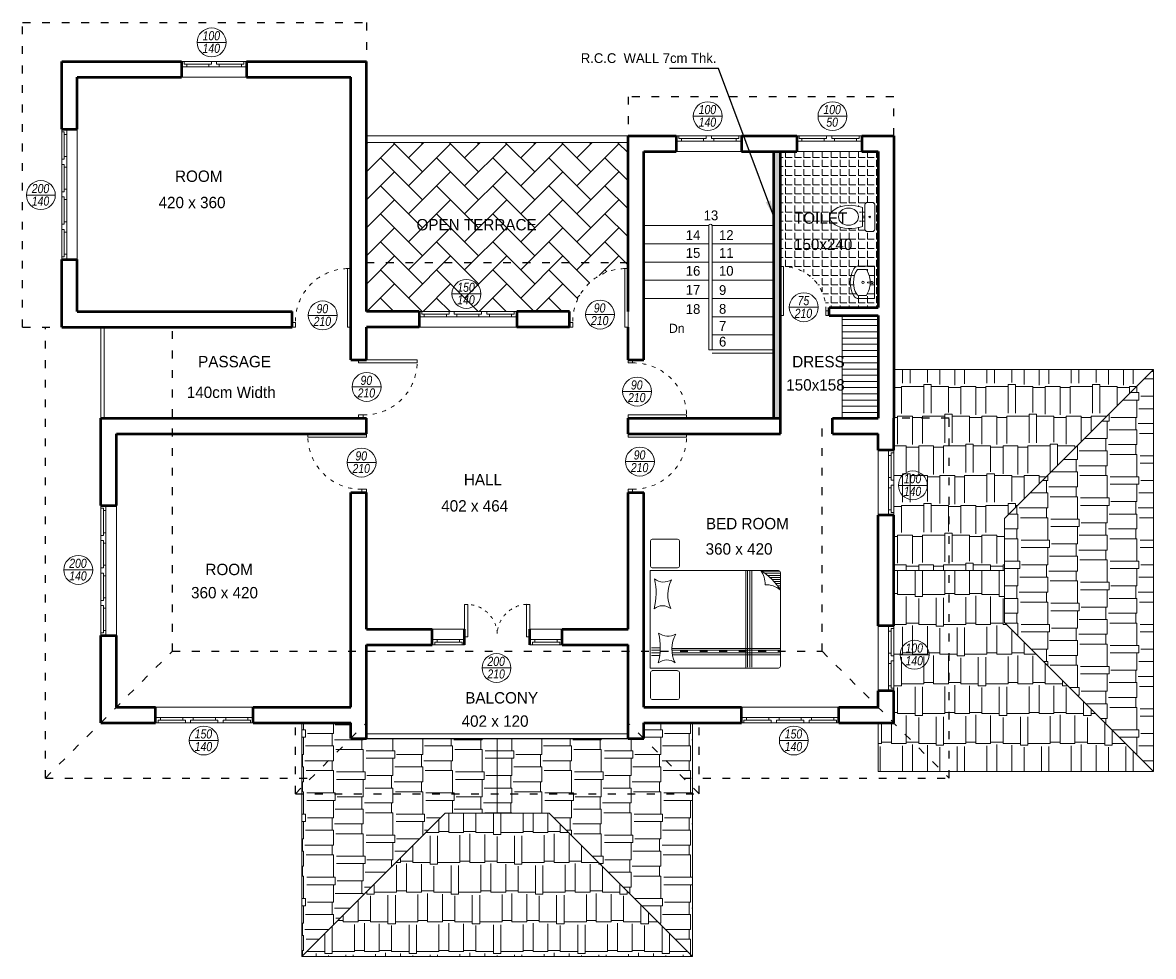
# Model space of a CAD drawing. Header units: centimetres. Extents: x 157 to 4450, y 465 to 3176.
# Tile 13 of 19: x 2713 to 4450, y 465 to 1900. Entities that reach past the tile are written whole.
import ezdxf

# ---------------------------------------------------------------- set-up
doc = ezdxf.new("R2010")
doc.units = ezdxf.units.CM
doc.linetypes.add('ACAD_ISO03W100', pattern=[30, 12, -18])
doc.layers.get('0').update_dxf_attribs({"lineweight": 25})
for name, color, linetype, lineweight in [('1.000', 144, 'Continuous', 13), ('Dimension', 8, 'Continuous', 18), ('Door', 4, 'Continuous', 13), ('DTEXT', 76, 'Continuous', 15), ('FURNIT', 204, 'Continuous', 9), ('Roof Line', 2, 'ACAD_ISO03W100', 25), ('Text', 32, 'Continuous', 20), ('Wall', 1, 'Continuous', 50), ('Win', 5, 'Continuous', 20)]:
    doc.layers.add(name, color=color, linetype=linetype, lineweight=lineweight)
doc.styles.add('ITALIAN', font='ARIALNBI.TTF')
doc.styles.get("Standard").update_dxf_attribs({"font": 'comicbd.ttf'})
doc.dimstyles.get("Standard").update_dxf_attribs({"dimscale": 0.7, "dimtxt": 25, "dimasz": 1.75, "dimexe": 1.25, "dimexo": 0.625, "dimgap": 5, "dimtad": 0, "dimtih": 1, "dimtoh": 1, "dimdec": 0, "dimdsep": 46, "dimtxsty": 'Standard', "dimblk": 'Ar+', "dimcen": 2.5, "dimse1": 1, "dimse2": 1, "dimclrt": 7, "dimadec": 0, "dimazin": 0, "dimtfac": 1, "dimtdec": 0, "dimtmove": 2, "dimatfit": 3, "dimfxl": 1, "dimarcsym": 0})
pattern_1 = [(0, (355.84, 700.546), (97.155, 45.72), [22.86, -19.05, 26.67, -11.43, 34.29, -15.24]), (0, (378.7, 702.45), (97.155, 45.72), [19.05, -72.39, 15.24, -22.86]), (0, (424.42, 697.69), (97.155, 45.72), [11.43, -118.11]), (90, (355.84, 700.546), (-32.385, 45.72), [43.815, -139.065]), (90, (378.7, 700.546), (-32.385, 45.72), [42.8625, -140.0175]), (90, (397.75, 700.546), (-32.385, 45.72), [40.005, -142.875]), (90, (424.42, 697.688), (-32.385, 45.72), [43.815, -139.065]), (90, (435.85, 697.688), (-32.385, 45.72), [43.815, -139.065]), (90, (470.14, 700.546), (-32.385, 45.72), [41.91, -140.97])]
pattern_2 = [(90, (355.84, 700.546), (-45.72, 97.155), [22.86, -19.05, 26.67, -11.43, 34.29, -15.24]), (90, (353.935, 723.406), (-45.72, 97.155), [19.05, -72.39, 15.24, -22.86]), (90, (358.7, 769.126), (-45.72, 97.155), [11.43, -118.11]), (180, (355.84, 700.546), (-45.72, -32.385), [43.815, -139.065]), (180, (355.84, 723.406), (-45.72, -32.385), [42.8625, -140.0175]), (180, (355.84, 742.456), (-45.72, -32.385), [40.005, -142.875]), (180, (358.698, 769.126), (-45.72, -32.385), [43.815, -139.065]), (180, (358.698, 780.556), (-45.72, -32.385), [43.815, -139.065]), (180, (355.84, 814.846), (-45.72, -32.385), [41.91, -140.97])]

# ---------------------------------------------------------------- blocks, each defined once
blk = doc.blocks.new('BED')
h = blk.add_hatch()
h.set_pattern_fill('LINE', color=256, angle=90, style=0)
h.set_pattern_definition([(90, (596.1703, -996.858), (-3.175, -7e-16), [])])
h.paths.add_polyline_path([(45, -200), (72, -200, 0.414214), (75, -197), (75, -170, -0.104414)])
for p, q in [((-75, 0), (-75, -197)), ((75, 0), (-75, 0)), ((75, -197), (75, 0)), ((-123.4, -3.2), (-123.4, -42.1)), ((-81.7, -0.4), (-120.6, -0.4)), ((-78.9, -42.1), (-78.9, -3.2)), ((-55.8, -2.2), (-55.8, -14.6)), ((-51.7, -2.2), (-51.7, -15)), ((-47.6, -2.2), (-47.6, -15.3)), ((-44, -2.2), (-44, -15.4)), ((78.9, -42.1), (78.9, -3.2)), ((81.7, -0.4), (120.6, -0.4)), ((123.4, -3.2), (123.4, -42.1)), ((-54.4, -34.1), (-54.4, -200)), ((-51.7, -33.7), (-51.7, -200)), ((-47.6, -33.4), (-47.6, -200)), ((-44.9, -33.3), (-44.9, -200)), ((-120.6, -44.9), (-81.7, -44.9)), ((120.6, -44.9), (81.7, -44.9)), ((-73.9, -147.1), (75, -147.1)), ((-73.6, -149.7), (75, -149.7)), ((-73.6, -153.3), (75, -153.3)), ((-73.4, -156.1), (75, -156.1)), ((-72, -200), (72, -200))]:
    blk.add_line(p, q)
for centre, radius, start, end in [((-120.6, -3.2), 2.78, 90, 180), ((-81.7, -3.2), 2.78, 0, 90), ((-82.8, -25.5), 20.4, 321.548, 39.7706), ((-42.9, 82.7), 98.1, 255.7159, 282.8073), ((-2.6, -27.1), 23.3, 142.6889, 210.7999), ((0.4, -19.1), 20.4, 321.548, 39.7706), ((40.3, 89), 98.1, 255.7159, 282.8073), ((80.6, -20.8), 23.3, 142.6889, 210.7999), ((81.7, -3.2), 2.78, 90, 180), ((120.6, -3.2), 2.78, 0, 90), ((-45.6, -82.3), 48.9, 62.0019, 115.6938), ((37.6, -75.9), 48.9, 62.0019, 115.6938), ((-120.6, -42.1), 2.78, 180, 270), ((-81.7, -42.1), 2.78, 270, 0), ((81.7, -42.1), 2.78, 180, 270), ((120.6, -42.1), 2.78, 270, 0), ((-11, -114), 102.7, 303.0782, 326.9218), ((54.2, -139.5), 37, 268.2727, 304.3395), ((18.8, -177.9), 34.3, 319.8721, 2.475), ((-72, -197), 3, 180, 270), ((72, -197), 3, 270, 0)]:
    blk.add_arc(centre, radius, start, end)
blk = doc.blocks.new('90 D1 210 (a)')
at = {"linetype": 'ACAD_ISO03W100', "ltscale": 0.5}
blk.add_arc((8.5, 3.5), 81.5, 1.0544, 91.0544, dxfattribs=at)
at = {"layer": 'Win'}
for p, q in [((0, 90), (0, 85)), ((7, 90), (0, 90)), ((7, 90), (7, 85)), ((7, 85), (0, 85)), ((0, 5), (90, 5)), ((0, 5), (0, 0)), ((0, 0), (90, 0)), ((90, 0), (90, 5))]:
    blk.add_line(p, q, dxfattribs=at)
blk = doc.blocks.new('90 D1 210')
at = {"linetype": 'ACAD_ISO03W100', "ltscale": 0.5}
blk.add_arc((-8.5, 3.5), 81.5, 88.9456, 178.9456, dxfattribs=at)
at = {"layer": 'Win'}
for p, q in [((-7, 90), (-7, 85)), ((-7, 90), (0, 90)), ((0, 90), (0, 85)), ((-7, 85), (0, 85)), ((0, 5), (-90, 5)), ((-90, 0), (-90, 5)), ((0, 0), (-90, 0)), ((0, 5), (0, 0))]:
    blk.add_line(p, q, dxfattribs=at)
blk = doc.blocks.new('100 Ds 210')
at = {"linetype": 'ACAD_ISO03W100', "ltscale": 0.4}
for centre, start, end in [((2.5, 2.5), 3.0128, 86.9872), ((97.5, 2.5), 93.0128, 176.9872)]:
    blk.add_arc(centre, 47.6, start, end, dxfattribs=at)
at = {"layer": 'Win'}
for p, q in [((0, 50), (0, 0)), ((5, 50), (0, 50)), ((5, 50), (5, 0)), ((95, 0), (95, 50)), ((100, 50), (95, 50)), ((100, 0), (100, 50)), ((0, 0), (5, 0)), ((95, 0), (100, 0))]:
    blk.add_line(p, q, dxfattribs=at)
blk = doc.blocks.new('WASH (Toilet)')
for p, q in [((0, 0), (50, 0)), ((0, -24.7), (0, 0)), ((50, 0), (50, -24.7)), ((5, -24.7), (5, -12.7)), ((24.3, -2.7), (23.5, -3.8)), ((23.5, -3.8), (23.8, -5.1)), ((23.8, -5.1), (24.9, -5.9)), ((24.7, -10.9), (24.2, -5.4)), ((25.6, -2.5), (24.3, -2.7)), ((24.9, -5.9), (26.2, -5.6)), ((26.7, -3.2), (25.6, -2.5)), ((25.8, -10.9), (26.2, -5.6)), ((26.2, -5.6), (26.9, -4.5)), ((26.9, -4.5), (26.7, -3.2)), ((45, -24.7), (45, -12.7))]:
    blk.add_line(p, q)
for centre, radius in [((25, -18), 1.84), ((25.2, -4.2), 1.29)]:
    blk.add_circle(centre, radius)
for centre, radius, start, end in [((25, -43.5), 36.7, 91.0153, 123.0557), ((25.3, -9.9), 1.12, 240.6851, 296.699), ((25, -43.5), 36.7, 56.9443, 88.2669), ((8.3, -24.7), 8.33, 180, 240), ((25, 4.2), 41.7, 240, 300), ((8.3, -24.7), 3.33, 180, 240), ((25, 4.2), 36.7, 240, 300), ((41.7, -24.7), 3.33, 300, 0), ((41.7, -24.7), 8.33, 300, 0)]:
    blk.add_arc(centre, radius, start, end)
blk = doc.blocks.new('CLOSET-europ-')
for p, q in [((25.3, 18.1), (25.3, -18.9)), ((36.3, 22.1), (29.3, 22.1)), ((40.3, -18.9), (40.3, 18.1)), ((21.4, -15), (21.4, 14.1)), ((21.4, 1.1), (25.3, 1.1)), ((21.4, -1.9), (25.3, -1.9)), ((29.3, -22.9), (36.3, -22.9))]:
    blk.add_line(p, q)
blk.add_circle((32.6, -0.4), 1.32)
for centre, start, end in [((29.3, 18.1), 90, 180), ((36.3, 18.1), 0, 90), ((29.3, -18.9), 180, 270), ((36.3, -18.9), 270, 0)]:
    blk.add_arc(centre, 4, start, end)
at = {"extrusion": (0, 0, -1)}
for centre, major_axis, ratio, start_param, end_param in [((2.9, -0.4), (31.5, 0), 0.5703, 0.941985, 5.3412), ((0, 0), (15.4, 0), 0.857143, 3.141593, 9.424778)]:
    blk.add_ellipse(centre, major_axis=major_axis, ratio=ratio, start_param=start_param, end_param=end_param, dxfattribs=at)
blk = doc.blocks.new('75 D2 210 (a)')
at = {"linetype": 'ACAD_ISO03W100', "ltscale": 0.5}
blk.add_arc((-8.5, 3.5), 66.5, 88.7078, 178.7078, dxfattribs=at)
at = {"layer": 'Win'}
for p, q in [((-7, 75), (0, 75)), ((-7, 75), (-7, 70)), ((-7, 70), (0, 70)), ((0, 75), (0, 70)), ((0, 5), (-75, 5)), ((-75, 0), (-75, 5)), ((0, 0), (-75, 0)), ((0, 5), (0, 0))]:
    blk.add_line(p, q, dxfattribs=at)
blk = doc.blocks.new('Ar+')
for p, q in [((0, 10), (0, -10)), ((-5, 0), (5, 0))]:
    blk.add_line(p, q)
at = {"lineweight": 35}
blk.add_line((5, 5), (-5, -5), dxfattribs=at)

msp = doc.modelspace()

# ---------------------------------------------------------------- hatches: boundary and pattern name
at = {"layer": '1.000', "linetype": 'ACAD_ISO03W100', "ltscale": 0.5}
h = msp.add_hatch(dxfattribs=at)
h.set_pattern_fill('AR-HBONE,_O', color=256, scale=0.3)
h.set_pattern_definition([(45, (-487.364, 700.546), (4e-15, 43.10523), [91.44, -30.48]), (135, (-465.812, 722.098), (4e-15, 43.10523), [91.44, -30.48])])
h.paths.add_polyline_path([(3241.2, 1715.7), (3241.2, 1455.7), (3322.2, 1455.7), (3326.2, 1455.7), (3376.2, 1455.7), (3418.2, 1455.7), (3422.2, 1455.7), (3426.2, 1455.7), (3468.2, 1455.7), (3472.2, 1455.7), (3553.2, 1455.7), (3558.1, 1440.2, -0.408834), (3638.2, 1521.7), (3643.2, 1521.7), (3643.2, 1715.7)])
h.paths.add_polyline_path([(3313.1, 1574.1), (3511.8, 1574.1), (3511.8, 1604.4), (3313.1, 1604.4)], flags=24)
at = {"layer": '1.000'}
h = msp.add_hatch(dxfattribs=at)
h.set_pattern_fill('ANGLE,_O', color=256, scale=2)
h.set_pattern_definition([(0, (-487.364, 700.546), (0, 13.97), [10.16, -3.81]), (90, (-487.364, 700.546), (-13.97, 9e-16), [10.16, -3.81])])
h.paths.add_polyline_path([(3877.2, 1524.7), (3882.2, 1524.7, -0.414214), (3947.2, 1456.7), (3952.2, 1456.7), (3952.2, 1461.7), (4027.2, 1461.7), (4027.2, 1701.7), (4002.2, 1701.7), (3902.2, 1701.7), (3877.2, 1701.7)])
edge = h.paths.add_edge_path(flags=16)
edge.add_ellipse((3984.7, 1601), major_axis=(-31.5, 0), ratio=0.5703, start_angle=-126.0282, end_angle=126.0282, ccw=False)
edge.add_line((4003.3, 1615.5), (4003.3, 1602.5))
edge.add_line((4003.3, 1602.5), (4007.1, 1602.5))
edge.add_line((4007.1, 1602.5), (4007.1, 1619.5))
edge.add_arc((4011.1, 1619.5), 4, 90, 180, ccw=False)
edge.add_line((4011.1, 1623.5), (4018.1, 1623.5))
edge.add_arc((4018.1, 1619.5), 4, 0, 90, ccw=False)
edge.add_line((4022.1, 1619.5), (4022.1, 1582.5))
edge.add_arc((4018.1, 1582.5), 4, 270, 360, ccw=False)
edge.add_line((4018.1, 1578.5), (4011.1, 1578.5))
edge.add_arc((4011.1, 1582.5), 4, 180, 270, ccw=False)
edge.add_line((4007.1, 1582.5), (4007.1, 1599.5))
edge.add_line((4007.1, 1599.5), (4003.3, 1599.5))
edge.add_line((4003.3, 1599.5), (4003.3, 1586.5))
edge = h.paths.add_edge_path(flags=0)
edge.add_ellipse((3981.8, 1601.4), major_axis=(-15.4, 0), ratio=0.857143, start_angle=0, end_angle=360, ccw=False)
h.paths.add_polyline_path([(4015.7, 1601, -1), (4013.1, 1601, -1)], flags=0)
h.paths.add_polyline_path([(3990, 1479.7, 0.000005), (3990, 1479.7, -0.000001)], flags=16)
h.paths.add_polyline_path([(3997.3, 1520.5), (4009.2, 1520.5, -0.140721), (4015.2, 1501.2), (4016.5, 1501.3), (4016.9, 1501.8), (4018.2, 1502), (4019.3, 1501.2), (4019.5, 1499.9), (4018.8, 1498.8), (4017.4, 1498.6), (4016.4, 1499.3), (4015.1, 1499.4, -0.137528), (4009.2, 1480.5), (3997.3, 1480.5, -0.267953), (3994.4, 1482.2, -0.267948), (3994.4, 1518.9, -0.267953)], flags=16)
h.paths.add_polyline_path([(4005.8, 1500.6, -1), (4002.1, 1500.6, -1)], flags=0)
h.paths.add_polyline_path([(4019.1, 1500.3, -1), (4016.5, 1500.3, -1)], flags=0)
h.paths.add_polyline_path([(3892.9, 1544.7), (4005.9, 1544.7), (4005.9, 1573.5), (3892.9, 1573.5)], flags=24)
h.paths.add_polyline_path([(3892.9, 1584.4), (3998, 1584.4), (3998, 1614.7), (3892.9, 1614.7)], flags=24)
at = {"layer": 'FURNIT'}
msp.add_hatch(color=176, dxfattribs=at).paths.add_polyline_path([(3867.2, 1291.7), (3877.2, 1291.7), (3877.2, 1701.7), (3867.2, 1701.7)])
h = msp.add_hatch(dxfattribs=at)
h.set_pattern_fill('LINE,_O', color=256, scale=3)
h.set_pattern_definition([(0, (-489.364, 700.546), (0, 9.525), [])])
h.paths.add_polyline_path([(3972.2, 1291.7), (4027.2, 1291.7), (4027.2, 1449.7), (3972.2, 1449.7)])
h = msp.add_hatch(dxfattribs=at)
h.set_pattern_fill('AR-RSHKE', color=176, scale=0.15, angle=180, style=0)
h.set_pattern_definition([(180, (355.84, 700.546), (-97.155, -45.72), [22.86, -19.05, 26.67, -11.43, 34.29, -15.24]), (180, (332.98, 698.64), (-97.155, -45.72), [19.05, -72.39, 15.24, -22.86]), (180, (287.26, 703.403), (-97.155, -45.72), [11.43, -118.11]), (270, (355.84, 700.546), (32.385, -45.72), [43.815, -139.065]), (270, (332.98, 700.546), (32.385, -45.72), [42.8625, -140.0175]), (270, (313.93, 700.546), (32.385, -45.72), [40.005, -142.875]), (270, (287.26, 703.403), (32.385, -45.72), [43.815, -139.065]), (270, (275.83, 703.403), (32.385, -45.72), [43.815, -139.065]), (270, (241.54, 700.546), (32.385, -45.72), [41.91, -140.97])])
h.paths.add_polyline_path([(4450.2, 1366.7), (4051.2, 1366.7), (4051.2, 1291.7), (4051.2, 1242.7), (4051.2, 1238.7), (4051.2, 1196.7), (4051.2, 1192.7), (4051.2, 1188.7), (4051.2, 1146.7), (4051.2, 1142.7), (4051.2, 1057.7), (4221.2, 1057.7), (4221.2, 1137.7)])
h.paths.add_polyline_path([(4052.2, 1208.4), (4101, 1208.4), (4101, 1178.4), (4052.2, 1178.4)], flags=24)
h = msp.add_hatch(dxfattribs=at)
h.set_pattern_fill('AR-RSHKE', color=176, scale=0.15, angle=90, style=0)
h.set_pattern_definition(pattern_2)
h.paths.add_polyline_path([(4450.2, 1366.7), (4221.2, 1137.7), (4221.2, 977.7), (4450.2, 748.7)])
h = msp.add_hatch(dxfattribs=at)
h.set_pattern_fill('AR-RSHKE', color=176, scale=0.15, style=0)
h.set_pattern_definition(pattern_1)
h.paths.add_polyline_path([(4221.2, 977.7), (4221.2, 1057.7), (4051.2, 1057.7), (4051.2, 972.7), (4051.2, 968.7), (4051.2, 926.7), (4051.2, 922.7), (4051.2, 918.7), (4051.2, 876.7), (4051.2, 872.7), (4051.2, 823.7), (4027.2, 823.7), (4027.2, 748.7), (4450.2, 748.7)])
h.paths.add_polyline_path([(4055.7, 935.7), (4104.4, 935.7), (4104.4, 905.7), (4055.7, 905.7)], flags=24)
h = msp.add_hatch(dxfattribs=at)
h.set_pattern_fill('AR-RSHKE', color=176, scale=0.15, angle=90, style=0)
h.set_pattern_definition(pattern_2)
h.paths.add_polyline_path([(3442.2, 799.7), (3241.2, 799.7), (3217.2, 799.7), (3217.2, 823.7), (3142.2, 823.7), (3142.2, 464.7), (3362.2, 684.7), (3442.2, 684.7)])
h = msp.add_hatch(dxfattribs=at)
h.set_pattern_fill('AR-RSHKE', color=176, scale=0.15, angle=90, style=0)
h.set_pattern_definition(pattern_2)
h.paths.add_polyline_path([(3742.2, 823.7), (3667.2, 823.7), (3667.2, 799.7), (3643.2, 799.7), (3442.2, 799.7), (3442.2, 684.7), (3522.2, 684.7), (3742.2, 464.7)])
h = msp.add_hatch(dxfattribs=at)
h.set_pattern_fill('AR-RSHKE', color=176, scale=0.15, style=0)
h.set_pattern_definition(pattern_1)
h.paths.add_polyline_path([(3522.2, 684.7), (3362.2, 684.7), (3142.2, 464.7), (3742.2, 464.7)])

# ---------------------------------------------------------------- linework, layer by layer
msp.add_line((3241.2, 799.7), (3643.2, 799.7))
at = {"layer": '1.000'}
for p, q in [((3772.2, 1587.7), (3867.2, 1587.7)), ((3772.2, 1559.7), (3867.2, 1559.7)), ((3772.2, 1531.7), (3867.2, 1531.7)), ((3772.2, 1503.7), (3867.2, 1503.7)), ((3772.2, 1475.7), (3867.2, 1475.7)), ((3772.2, 1447.7), (3867.2, 1447.7)), ((3972.2, 1449.7), (3972.2, 1291.7)), ((2833.2, 1291.7), (2833.2, 1431.7)), ((2838.2, 1291.7), (2838.2, 1431.7)), ((3772.2, 1419.7), (3867.2, 1419.7)), ((3241.2, 806.7), (3643.2, 806.7))]:
    msp.add_line(p, q, dxfattribs=at)
at = {"layer": 'Dimension'}
msp.add_lwpolyline([(3819.7, 1531.7, 0, 15, 0), (3819.7, 1556.7, 0, 0, 0), (3819.7, 1636.1, 0, 0, 0), (3722.1, 1636.1, 0, 0, 0), (3722.1, 1450, 0, 0, 0)], format="xyseb", dxfattribs=at)
at = {"layer": 'DTEXT'}
for p, q in [((2981.3, 1869.3), (3025.7, 1869.3)), ((3743.4, 1755.9), (3787.8, 1755.9)), ((3935, 1755.9), (3979.4, 1755.9)), ((2719.1, 1634.6), (2763.4, 1634.6)), ((3372.7, 1482.8), (3417, 1482.8)), ((3890.9, 1462.2), (3935.3, 1462.2)), ((3151.9, 1449.8), (3196.2, 1449.8)), ((3577.9, 1451), (3622.3, 1451)), ((3219.5, 1339.8), (3263.8, 1339.8)), ((3634.9, 1332.7), (3679.2, 1332.7)), ((3211.7, 1223.6), (3256, 1223.6)), ((3639.2, 1225.1), (3683.6, 1225.1)), ((4058.5, 1188.6), (4102.9, 1188.6)), ((2776.5, 1058.6), (2820.9, 1058.6)), ((4061.1, 928.3), (4105.5, 928.3)), ((3418.9, 907.9), (3463.3, 907.9)), ((2969.2, 796.4), (3013.6, 796.4)), ((3875.6, 796.4), (3919.9, 796.4))]:
    msp.add_line(p, q, dxfattribs=at)
for centre in [(3003.5, 1869.3), (3765.6, 1755.9), (3957.2, 1755.9), (2741.2, 1634.6), (3394.8, 1482.8), (3913.1, 1462.2), (3174.1, 1449.8), (3600.1, 1451), (3241.6, 1339.8), (3657.1, 1332.7), (3233.8, 1223.6), (3661.4, 1225.1), (4080.7, 1188.6), (2798.7, 1058.6), (4083.3, 928.3), (3441.1, 907.9), (2991.4, 796.4), (3897.8, 796.4)]:
    msp.add_circle(centre, 22.2, dxfattribs=at)
at = {"layer": 'Roof Line'}
for p, q in [((2713.2, 1899.7), (3241.2, 1899.7)), ((2713.2, 1431.7), (2713.2, 1899.7)), ((3241.2, 1899.7), (3241.2, 1839.7)), ((4051.2, 1785.7), (3643.2, 1785.7)), ((3643.2, 1785.7), (3643.2, 1725.7)), ((4051.2, 1725.7), (4051.2, 1785.7)), ((3643.2, 1530.7), (3241.2, 1530.7)), ((2713.2, 1431.7), (2773.2, 1431.7)), ((2748.2, 738.7), (2748.2, 1431.7)), ((2943.2, 933.7), (2943.2, 1431.7)), ((3941.2, 933.7), (3941.2, 1291.7)), ((4136.2, 1291.7), (4051.2, 1291.7)), ((4136.2, 738.7), (4136.2, 1291.7)), ((2748.2, 738.7), (2943.2, 933.7)), ((2943.2, 933.7), (3941.2, 933.7)), ((3941.2, 933.7), (4136.2, 738.7)), ((3132.2, 714.7), (3132.2, 823.7)), ((3132.2, 714.7), (3241.2, 823.7)), ((3752.2, 714.7), (3643.2, 823.7)), ((3752.2, 714.7), (3752.2, 823.7)), ((2748.2, 738.7), (3156.2, 738.7)), ((3728.2, 738.7), (4136.2, 738.7)), ((3132.2, 714.7), (3752.2, 714.7))]:
    msp.add_line(p, q, dxfattribs=at)
at = {"layer": 'Wall'}
for p, q in [((2773.2, 1839.7), (2957.2, 1839.7)), ((2773.2, 1735.7), (2773.2, 1839.7)), ((2957.2, 1839.7), (2957.2, 1815.7)), ((3057.2, 1839.7), (3057.2, 1815.7)), ((3057.2, 1839.7), (3241.2, 1839.7)), ((3241.2, 1455.7), (3241.2, 1839.7)), ((2797.2, 1815.7), (2957.2, 1815.7)), ((2797.2, 1735.7), (2797.2, 1815.7)), ((3057.2, 1815.7), (3217.2, 1815.7)), ((3217.2, 1431.7), (3217.2, 1815.7)), ((2773.2, 1735.7), (2797.2, 1735.7)), ((3643.2, 1455.7), (3643.2, 1725.7)), ((3643.2, 1725.7), (3717.2, 1725.7)), ((3717.2, 1725.7), (3717.2, 1725.7)), ((3717.2, 1725.7), (3717.2, 1701.7)), ((3817.2, 1725.7), (3817.2, 1701.7)), ((3817.2, 1725.7), (3877.2, 1725.7)), ((3877.2, 1725.7), (3902.2, 1725.7)), ((3902.2, 1725.7), (3902.2, 1725.7)), ((3902.2, 1725.7), (3902.2, 1701.7)), ((4002.2, 1725.7), (4002.2, 1701.7)), ((4002.2, 1725.7), (4051.2, 1725.7)), ((4051.2, 1725.7), (4051.2, 1291.7)), ((3667.2, 1701.7), (3717.2, 1701.7)), ((3667.2, 1381.7), (3667.2, 1701.7)), ((3817.2, 1701.7), (3867.2, 1701.7)), ((3867.2, 1291.7), (3867.2, 1701.7)), ((3867.2, 1701.7), (3877.2, 1701.7)), ((3877.2, 1267.7), (3877.2, 1701.7)), ((3877.2, 1701.7), (3902.2, 1701.7)), ((4002.2, 1701.7), (4027.2, 1701.7)), ((4027.2, 1701.7), (4027.2, 1461.7)), ((3877.2, 1381.7), (3877.2, 1567.7)), ((2773.2, 1431.7), (2773.2, 1535.7)), ((2773.2, 1535.7), (2797.2, 1535.7)), ((2797.2, 1455.7), (2797.2, 1535.7)), ((3952.2, 1461.7), (4027.2, 1461.7)), ((3952.2, 1449.7), (3952.2, 1461.7)), ((3952.2, 1449.7), (3952.2, 1461.7)), ((2797.2, 1455.7), (3127.2, 1455.7)), ((3127.2, 1431.7), (3127.2, 1455.7)), ((3322.2, 1455.7), (3241.2, 1455.7)), ((3322.2, 1455.7), (3322.2, 1431.7)), ((3472.2, 1455.7), (3472.2, 1431.7)), ((3553.2, 1455.7), (3472.2, 1455.7)), ((3553.2, 1431.7), (3553.2, 1455.7)), ((3952.2, 1449.7), (4027.2, 1449.7)), ((4027.2, 1449.7), (4027.2, 1291.7)), ((2773.2, 1431.7), (3127.2, 1431.7)), ((3217.2, 1381.7), (3217.2, 1431.7)), ((3241.2, 1381.7), (3241.2, 1431.7)), ((3322.2, 1431.7), (3241.2, 1431.7)), ((3553.2, 1431.7), (3472.2, 1431.7)), ((3643.2, 1381.7), (3643.2, 1431.7)), ((3217.2, 1381.7), (3241.2, 1381.7)), ((3643.2, 1381.7), (3667.2, 1381.7)), ((2833.2, 1291.7), (3241.2, 1291.7)), ((2833.2, 1157.7), (2833.2, 1291.7)), ((3241.2, 1267.7), (3241.2, 1291.7)), ((3241.2, 1267.7), (3241.2, 1291.7)), ((3643.2, 1291.7), (3877.2, 1291.7)), ((3643.2, 1267.7), (3643.2, 1291.7)), ((3957.2, 1291.7), (4027.2, 1291.7)), ((3957.2, 1267.7), (3957.2, 1291.7)), ((4051.2, 1242.7), (4051.2, 1291.7)), ((2857.2, 1267.7), (3095.2, 1267.7)), ((2857.2, 1267.7), (3241.2, 1267.7)), ((2857.2, 1157.7), (2857.2, 1267.7)), ((3643.2, 1267.7), (3877.2, 1267.7)), ((3957.2, 1267.7), (4027.2, 1267.7)), ((4027.2, 1242.7), (4027.2, 1267.7)), ((4051.2, 1242.7), (4051.2, 1267.7)), ((4051.2, 1242.7), (4027.2, 1242.7)), ((3217.2, 847.7), (3217.2, 1177.7)), ((3217.2, 1177.7), (3241.2, 1177.7)), ((3241.2, 967.7), (3241.2, 1177.7)), ((3643.2, 967.7), (3643.2, 1177.7)), ((3643.2, 1177.7), (3667.2, 1177.7)), ((3667.2, 847.7), (3667.2, 1177.7)), ((2833.2, 1157.7), (2857.2, 1157.7)), ((4051.2, 1142.7), (4027.2, 1142.7)), ((4027.2, 972.7), (4027.2, 1142.7)), ((4051.2, 972.7), (4051.2, 1142.7)), ((4051.2, 972.7), (4051.2, 1142.7)), ((2833.2, 823.7), (2833.2, 957.7)), ((2833.2, 957.7), (2857.2, 957.7)), ((2857.2, 847.7), (2857.2, 957.7)), ((3241.2, 967.7), (3342.2, 967.7)), ((3342.2, 943.7), (3342.2, 967.7)), ((3392.2, 943.7), (3392.2, 967.7)), ((3492.2, 943.7), (3492.2, 967.7)), ((3542.2, 967.7), (3643.2, 967.7)), ((3542.2, 943.7), (3542.2, 967.7)), ((4051.2, 972.7), (4027.2, 972.7)), ((3241.2, 799.7), (3241.2, 943.7)), ((3241.2, 943.7), (3342.2, 943.7)), ((3542.2, 943.7), (3643.2, 943.7)), ((3643.2, 799.7), (3643.2, 943.7)), ((4027.2, 847.7), (4027.2, 872.7)), ((4051.2, 872.7), (4027.2, 872.7)), ((4051.2, 823.7), (4051.2, 872.7)), ((4051.2, 823.7), (4051.2, 872.7)), ((2857.2, 847.7), (2917.2, 847.7)), ((2917.2, 823.7), (2917.2, 847.7)), ((3067.2, 823.7), (3067.2, 847.7)), ((3067.2, 847.7), (3217.2, 847.7)), ((3667.2, 847.7), (3817.2, 847.7)), ((3817.2, 823.7), (3817.2, 847.7)), ((3967.2, 823.7), (3967.2, 847.7)), ((3967.2, 847.7), (4027.2, 847.7)), ((2833.2, 823.7), (2917.2, 823.7)), ((3067.2, 823.7), (3217.2, 823.7)), ((3217.2, 799.7), (3217.2, 823.7)), ((3667.2, 799.7), (3667.2, 823.7)), ((3667.2, 823.7), (3817.2, 823.7)), ((3967.2, 823.7), (4051.2, 823.7)), ((3217.2, 799.7), (3241.2, 799.7)), ((3643.2, 799.7), (3667.2, 799.7))]:
    msp.add_line(p, q, dxfattribs=at)
at = {"layer": 'Win'}
for p, q in [((2961.2, 1839.7), (2957.2, 1839.7)), ((2957.2, 1831.7), (3007.2, 1831.7)), ((3003.2, 1839.7), (2961.2, 1839.7)), ((2961.2, 1839.7), (2961.2, 1835.7)), ((2961.2, 1835.7), (3003.2, 1835.7)), ((2965.2, 1835.7), (2965.2, 1831.7)), ((2999.2, 1831.7), (2999.2, 1835.7)), ((3003.2, 1839.7), (3007.2, 1839.7)), ((3003.2, 1835.7), (3003.2, 1839.7)), ((3011.2, 1839.7), (3007.2, 1839.7)), ((3057.2, 1831.7), (3007.2, 1831.7)), ((3011.2, 1839.7), (3053.2, 1839.7)), ((3011.2, 1835.7), (3011.2, 1839.7)), ((3053.2, 1835.7), (3011.2, 1835.7)), ((3015.2, 1831.7), (3015.2, 1835.7)), ((3049.2, 1835.7), (3049.2, 1831.7)), ((3053.2, 1839.7), (3057.2, 1839.7)), ((3053.2, 1839.7), (3053.2, 1835.7)), ((2957.2, 1815.7), (3057.2, 1815.7)), ((2773.2, 1731.7), (2773.2, 1735.7)), ((2773.2, 1681.7), (2773.2, 1731.7)), ((2773.2, 1731.7), (2777.2, 1731.7)), ((2777.2, 1731.7), (2777.2, 1689.7)), ((2777.2, 1727.7), (2781.2, 1727.7)), ((2781.2, 1735.7), (2781.2, 1685.7)), ((2797.2, 1535.7), (2797.2, 1735.7)), ((3643.2, 1725.7), (3241.2, 1725.7)), ((3721.2, 1725.7), (3717.2, 1725.7)), ((3763.2, 1725.7), (3721.2, 1725.7)), ((3721.2, 1725.7), (3721.2, 1721.7)), ((3721.2, 1721.7), (3763.2, 1721.7)), ((3725.2, 1721.7), (3725.2, 1717.7)), ((3759.2, 1717.7), (3759.2, 1721.7)), ((3763.2, 1725.7), (3767.2, 1725.7)), ((3763.2, 1721.7), (3763.2, 1725.7)), ((3771.2, 1725.7), (3767.2, 1725.7)), ((3771.2, 1725.7), (3813.2, 1725.7)), ((3771.2, 1721.7), (3771.2, 1725.7)), ((3813.2, 1721.7), (3771.2, 1721.7)), ((3775.2, 1717.7), (3775.2, 1721.7)), ((3809.2, 1721.7), (3809.2, 1717.7)), ((3813.2, 1725.7), (3817.2, 1725.7)), ((3813.2, 1725.7), (3813.2, 1721.7)), ((3906.2, 1725.7), (3902.2, 1725.7)), ((3948.2, 1725.7), (3906.2, 1725.7)), ((3906.2, 1725.7), (3906.2, 1721.7)), ((3906.2, 1721.7), (3948.2, 1721.7)), ((3910.2, 1721.7), (3910.2, 1717.7)), ((3944.2, 1717.7), (3944.2, 1721.7)), ((3948.2, 1725.7), (3952.2, 1725.7)), ((3948.2, 1721.7), (3948.2, 1725.7)), ((3956.2, 1725.7), (3952.2, 1725.7)), ((3956.2, 1725.7), (3998.2, 1725.7)), ((3956.2, 1721.7), (3956.2, 1725.7)), ((3998.2, 1721.7), (3956.2, 1721.7)), ((3960.2, 1717.7), (3960.2, 1721.7)), ((3994.2, 1721.7), (3994.2, 1717.7)), ((3998.2, 1725.7), (4002.2, 1725.7)), ((3998.2, 1725.7), (3998.2, 1721.7)), ((3643.2, 1715.7), (3241.2, 1715.7)), ((3717.2, 1717.7), (3767.2, 1717.7)), ((3817.2, 1717.7), (3767.2, 1717.7)), ((3902.2, 1717.7), (3952.2, 1717.7)), ((4002.2, 1717.7), (3952.2, 1717.7)), ((2777.2, 1689.7), (2773.2, 1689.7)), ((2773.2, 1689.7), (2773.2, 1685.7)), ((2773.2, 1681.7), (2773.2, 1685.7)), ((2781.2, 1693.7), (2777.2, 1693.7)), ((2781.2, 1635.7), (2781.2, 1685.7)), ((3717.2, 1701.7), (3817.2, 1701.7)), ((3902.2, 1701.7), (4002.2, 1701.7)), ((2773.2, 1681.7), (2773.2, 1631.7)), ((2777.2, 1681.7), (2773.2, 1681.7)), ((2777.2, 1639.7), (2777.2, 1681.7)), ((2781.2, 1677.7), (2777.2, 1677.7)), ((2773.2, 1589.7), (2773.2, 1639.7)), ((2773.2, 1639.7), (2777.2, 1639.7)), ((2773.2, 1639.7), (2773.2, 1635.7)), ((2773.2, 1631.7), (2773.2, 1635.7)), ((2777.2, 1643.7), (2781.2, 1643.7)), ((2781.2, 1635.7), (2781.2, 1585.7)), ((2773.2, 1631.7), (2777.2, 1631.7)), ((2777.2, 1631.7), (2777.2, 1589.7)), ((2777.2, 1627.7), (2781.2, 1627.7)), ((2773.2, 1589.7), (2773.2, 1539.7)), ((2777.2, 1589.7), (2773.2, 1589.7)), ((2773.2, 1589.7), (2773.2, 1585.7)), ((2773.2, 1581.7), (2773.2, 1585.7)), ((2777.2, 1581.7), (2773.2, 1581.7)), ((2781.2, 1593.7), (2777.2, 1593.7)), ((2777.2, 1539.7), (2777.2, 1581.7)), ((2781.2, 1535.7), (2781.2, 1585.7)), ((3767.2, 1587.7), (3667.2, 1587.7)), ((3767.2, 1396.7), (3767.2, 1587.7)), ((3772.2, 1587.7), (3772.2, 1396.7)), ((2781.2, 1577.7), (2777.2, 1577.7)), ((3767.2, 1559.7), (3667.2, 1559.7)), ((2773.2, 1539.7), (2777.2, 1539.7)), ((2773.2, 1539.7), (2773.2, 1535.7)), ((2777.2, 1543.7), (2781.2, 1543.7)), ((3767.2, 1531.7), (3667.2, 1531.7)), ((3767.2, 1503.7), (3667.2, 1503.7)), ((3767.2, 1475.7), (3667.2, 1475.7)), ((3326.2, 1455.7), (3322.2, 1455.7)), ((3326.2, 1455.7), (3322.2, 1455.7)), ((3372.2, 1447.7), (3322.2, 1447.7)), ((3326.2, 1455.7), (3376.2, 1455.7)), ((3326.2, 1451.7), (3326.2, 1455.7)), ((3368.2, 1451.7), (3326.2, 1451.7)), ((3330.2, 1447.7), (3330.2, 1451.7)), ((3364.2, 1451.7), (3364.2, 1447.7)), ((3418.2, 1455.7), (3368.2, 1455.7)), ((3368.2, 1455.7), (3368.2, 1451.7)), ((3368.2, 1455.7), (3372.2, 1455.7)), ((3376.2, 1455.7), (3372.2, 1455.7)), ((3372.2, 1447.7), (3422.2, 1447.7)), ((3376.2, 1455.7), (3376.2, 1451.7)), ((3376.2, 1451.7), (3418.2, 1451.7)), ((3380.2, 1451.7), (3380.2, 1447.7)), ((3414.2, 1447.7), (3414.2, 1451.7)), ((3418.2, 1455.7), (3468.2, 1455.7)), ((3418.2, 1451.7), (3418.2, 1455.7)), ((3418.2, 1455.7), (3422.2, 1455.7)), ((3426.2, 1455.7), (3422.2, 1455.7)), ((3472.2, 1447.7), (3422.2, 1447.7)), ((3426.2, 1451.7), (3426.2, 1455.7)), ((3468.2, 1451.7), (3426.2, 1451.7)), ((3430.2, 1447.7), (3430.2, 1451.7)), ((3464.2, 1451.7), (3464.2, 1447.7)), ((3468.2, 1455.7), (3468.2, 1451.7)), ((3468.2, 1455.7), (3472.2, 1455.7)), ((3472.2, 1431.7), (3322.2, 1431.7)), ((3767.2, 1396.7), (3867.2, 1396.7)), ((3772.2, 1391.7), (3867.2, 1391.7)), ((4051.2, 1366.7), (4450.2, 1366.7)), ((4450.2, 1366.7), (4221.2, 1137.7)), ((4450.2, 1366.7), (4450.2, 748.7)), ((4027.2, 1142.7), (4027.2, 1242.7)), ((4043.2, 1242.7), (4043.2, 1192.7)), ((4047.2, 1234.7), (4043.2, 1234.7)), ((4047.2, 1238.7), (4047.2, 1196.7)), ((4051.2, 1238.7), (4047.2, 1238.7)), ((4051.2, 1238.7), (4051.2, 1242.7)), ((4051.2, 1196.7), (4051.2, 1238.7)), ((4043.2, 1200.7), (4047.2, 1200.7)), ((4043.2, 1142.7), (4043.2, 1192.7)), ((4043.2, 1184.7), (4047.2, 1184.7)), ((4047.2, 1196.7), (4051.2, 1196.7)), ((4047.2, 1146.7), (4047.2, 1188.7)), ((4047.2, 1188.7), (4051.2, 1188.7)), ((4051.2, 1196.7), (4051.2, 1192.7)), ((4051.2, 1188.7), (4051.2, 1192.7)), ((4051.2, 1188.7), (4051.2, 1146.7)), ((2833.2, 1153.7), (2833.2, 1157.7)), ((2833.2, 1103.7), (2833.2, 1153.7)), ((2833.2, 1153.7), (2837.2, 1153.7)), ((2837.2, 1153.7), (2837.2, 1111.7)), ((2837.2, 1149.7), (2841.2, 1149.7)), ((2841.2, 1157.7), (2841.2, 1107.7)), ((2857.2, 957.7), (2857.2, 1157.7)), ((4047.2, 1150.7), (4043.2, 1150.7)), ((4051.2, 1146.7), (4047.2, 1146.7)), ((4051.2, 1146.7), (4051.2, 1142.7)), ((4221.2, 977.7), (4221.2, 1137.7)), ((2837.2, 1111.7), (2833.2, 1111.7)), ((2833.2, 1111.7), (2833.2, 1107.7)), ((2841.2, 1115.7), (2837.2, 1115.7)), ((2833.2, 1103.7), (2833.2, 1107.7)), ((2833.2, 1103.7), (2833.2, 1053.7)), ((2837.2, 1103.7), (2833.2, 1103.7)), ((2837.2, 1061.7), (2837.2, 1103.7)), ((2841.2, 1099.7), (2837.2, 1099.7)), ((2841.2, 1057.7), (2841.2, 1107.7)), ((2833.2, 1011.7), (2833.2, 1061.7)), ((2833.2, 1061.7), (2837.2, 1061.7)), ((2833.2, 1061.7), (2833.2, 1057.7)), ((2837.2, 1065.7), (2841.2, 1065.7)), ((2833.2, 1053.7), (2833.2, 1057.7)), ((2833.2, 1053.7), (2837.2, 1053.7)), ((2837.2, 1053.7), (2837.2, 1011.7)), ((2837.2, 1049.7), (2841.2, 1049.7)), ((2841.2, 1057.7), (2841.2, 1007.7)), ((4221.2, 1057.7), (4051.2, 1057.7)), ((2833.2, 1011.7), (2833.2, 961.7)), ((2837.2, 1011.7), (2833.2, 1011.7)), ((2833.2, 1011.7), (2833.2, 1007.7)), ((2833.2, 1003.7), (2833.2, 1007.7)), ((2841.2, 1015.7), (2837.2, 1015.7)), ((2841.2, 957.7), (2841.2, 1007.7)), ((2837.2, 1003.7), (2833.2, 1003.7)), ((2837.2, 961.7), (2837.2, 1003.7)), ((2841.2, 999.7), (2837.2, 999.7)), ((4450.2, 748.7), (4221.2, 977.7)), ((2833.2, 961.7), (2837.2, 961.7)), ((2833.2, 961.7), (2833.2, 957.7)), ((2837.2, 965.7), (2841.2, 965.7)), ((3392.2, 967.7), (3342.2, 967.7)), ((3542.2, 967.7), (3492.2, 967.7)), ((4027.2, 972.7), (4027.2, 872.7)), ((4043.2, 972.7), (4043.2, 922.7)), ((4047.2, 964.7), (4043.2, 964.7)), ((4047.2, 968.7), (4047.2, 926.7)), ((4051.2, 968.7), (4047.2, 968.7)), ((4051.2, 968.7), (4051.2, 972.7)), ((4051.2, 926.7), (4051.2, 968.7)), ((3392.2, 951.7), (3342.2, 951.7)), ((3342.2, 943.7), (3388.2, 943.7)), ((3346.2, 943.7), (3342.2, 943.7)), ((3346.2, 947.7), (3346.2, 943.7)), ((3388.2, 947.7), (3346.2, 947.7)), ((3350.2, 951.7), (3350.2, 947.7)), ((3384.2, 947.7), (3384.2, 951.7)), ((3388.2, 943.7), (3388.2, 947.7)), ((3388.2, 943.7), (3392.2, 943.7)), ((3542.2, 951.7), (3492.2, 951.7)), ((3492.2, 943.7), (3538.2, 943.7)), ((3496.2, 943.7), (3492.2, 943.7)), ((3496.2, 947.7), (3496.2, 943.7)), ((3538.2, 947.7), (3496.2, 947.7)), ((3500.2, 951.7), (3500.2, 947.7)), ((3534.2, 947.7), (3534.2, 951.7)), ((3538.2, 943.7), (3538.2, 947.7)), ((3538.2, 943.7), (3542.2, 943.7)), ((4043.2, 930.7), (4047.2, 930.7)), ((4043.2, 872.7), (4043.2, 922.7)), ((4047.2, 926.7), (4051.2, 926.7)), ((4051.2, 926.7), (4051.2, 922.7)), ((4051.2, 918.7), (4051.2, 922.7)), ((4043.2, 914.7), (4047.2, 914.7)), ((4047.2, 876.7), (4047.2, 918.7)), ((4047.2, 918.7), (4051.2, 918.7)), ((4051.2, 918.7), (4051.2, 876.7)), ((4047.2, 880.7), (4043.2, 880.7)), ((4051.2, 876.7), (4047.2, 876.7)), ((4051.2, 876.7), (4051.2, 872.7)), ((3067.2, 847.7), (2917.2, 847.7)), ((3967.2, 847.7), (3817.2, 847.7)), ((2967.2, 831.7), (2917.2, 831.7)), ((2921.2, 823.7), (2917.2, 823.7)), ((2921.2, 827.7), (2921.2, 823.7)), ((2963.2, 827.7), (2921.2, 827.7)), ((2921.2, 823.7), (2971.2, 823.7)), ((2925.2, 831.7), (2925.2, 827.7)), ((2959.2, 827.7), (2959.2, 831.7)), ((2963.2, 823.7), (2963.2, 827.7)), ((3013.2, 823.7), (2963.2, 823.7)), ((2963.2, 823.7), (2967.2, 823.7)), ((2967.2, 831.7), (3017.2, 831.7)), ((2971.2, 823.7), (2967.2, 823.7)), ((2971.2, 827.7), (3013.2, 827.7)), ((2971.2, 823.7), (2971.2, 827.7)), ((2975.2, 827.7), (2975.2, 831.7)), ((3009.2, 831.7), (3009.2, 827.7)), ((3013.2, 827.7), (3013.2, 823.7)), ((3013.2, 823.7), (3063.2, 823.7)), ((3013.2, 823.7), (3017.2, 823.7)), ((3067.2, 831.7), (3017.2, 831.7)), ((3021.2, 823.7), (3017.2, 823.7)), ((3021.2, 827.7), (3021.2, 823.7)), ((3063.2, 827.7), (3021.2, 827.7)), ((3025.2, 831.7), (3025.2, 827.7)), ((3059.2, 827.7), (3059.2, 831.7)), ((3063.2, 823.7), (3063.2, 827.7)), ((3063.2, 823.7), (3067.2, 823.7)), ((3142.2, 823.7), (3142.2, 464.7)), ((3742.2, 464.7), (3742.2, 823.7)), ((3867.2, 831.7), (3817.2, 831.7)), ((3821.2, 823.7), (3817.2, 823.7)), ((3821.2, 827.7), (3821.2, 823.7)), ((3863.2, 827.7), (3821.2, 827.7)), ((3821.2, 823.7), (3871.2, 823.7)), ((3825.2, 831.7), (3825.2, 827.7)), ((3859.2, 827.7), (3859.2, 831.7)), ((3863.2, 823.7), (3863.2, 827.7)), ((3913.2, 823.7), (3863.2, 823.7)), ((3863.2, 823.7), (3867.2, 823.7)), ((3867.2, 831.7), (3917.2, 831.7)), ((3871.2, 823.7), (3867.2, 823.7)), ((3871.2, 827.7), (3913.2, 827.7)), ((3871.2, 823.7), (3871.2, 827.7)), ((3875.2, 827.7), (3875.2, 831.7)), ((3909.2, 831.7), (3909.2, 827.7)), ((3913.2, 827.7), (3913.2, 823.7)), ((3913.2, 823.7), (3963.2, 823.7)), ((3913.2, 823.7), (3917.2, 823.7)), ((3967.2, 831.7), (3917.2, 831.7)), ((3921.2, 823.7), (3917.2, 823.7)), ((3921.2, 827.7), (3921.2, 823.7)), ((3963.2, 827.7), (3921.2, 827.7)), ((3925.2, 831.7), (3925.2, 827.7)), ((3959.2, 827.7), (3959.2, 831.7)), ((3963.2, 823.7), (3963.2, 827.7)), ((3963.2, 823.7), (3967.2, 823.7)), ((4027.2, 748.7), (4027.2, 823.7)), ((3442.2, 684.7), (3442.2, 799.7)), ((4450.2, 748.7), (4027.2, 748.7)), ((3142.2, 464.7), (3362.2, 684.7)), ((3362.2, 684.7), (3522.2, 684.7)), ((3742.2, 464.7), (3522.2, 684.7)), ((3142.2, 464.7), (3742.2, 464.7))]:
    msp.add_line(p, q, dxfattribs=at)
msp.add_arc((3769.7, 1587.7), 2.5, 0, 180, dxfattribs=at)

# ---------------------------------------------------------------- block references
at = {"layer": 'Door'}
for name, p, rotation in [('90 D1 210 (a)', (3217.2, 1431.7), 90), ('90 D1 210 (a)', (3643.2, 1431.7), 90), ('75 D2 210 (a)', (3877.2, 1449.7), 270), ('90 D1 210', (3229.2, 1381.7), 180), ('90 D1 210', (3643.2, 1267.7), 180)]:
    msp.add_blockref(name, p, dxfattribs=dict(at, rotation=rotation))
at = {"layer": 'Door', "xscale": -1}
msp.add_blockref('90 D1 210', (3643.2, 1291.7), dxfattribs=at)
at = {"layer": 'Door', "xscale": -1, "rotation": 180}
msp.add_blockref('90 D1 210', (3241.2, 1267.7), dxfattribs=at)
at = {"layer": 'Door'}
msp.add_blockref('100 Ds 210', (3392.2, 955.7), dxfattribs=at)
at = {"layer": 'FURNIT'}
msp.add_blockref('CLOSET-europ-', (3981.8, 1601.4), dxfattribs=at)
for name, p, rotation in [('WASH (Toilet)', (4022, 1525.5), 270), ('BED', (3677.2, 982.7), 90)]:
    msp.add_blockref(name, p, dxfattribs=dict(at, rotation=rotation))

# ---------------------------------------------------------------- texts
for s, p in [('13', (3759.4, 1596)), ('14', (3731.9, 1565.7)), ('12', (3782.9, 1565.7)), ('15', (3731.9, 1538.2)), ('11', (3782.9, 1538.2)), ('16', (3731.9, 1510.7)), ('10', (3782.9, 1510.7)), ('17', (3731.9, 1481.7)), ('9', (3782.9, 1481.2)), ('18', (3731.9, 1452)), ('8', (3782.9, 1452.3)), ('7', (3782.9, 1426)), ('6', (3782.9, 1401.9))]:
    msp.add_text(s, height=15).set_placement(p)
at = {"layer": 'DTEXT', "style": 'ITALIAN'}
for s, p in [('100', (2989.6, 1872.5)), ('140', (2989.6, 1853.2)), ('100', (3751.7, 1759.1)), ('100', (3943.3, 1759.1)), ('140', (3751.7, 1739.7)), (' 50', (3943.3, 1739.7)), ('200', (2727.3, 1637.7)), ('140', (2727.3, 1618.4)), ('150', (3380.9, 1486)), ('140', (3380.9, 1466.7)), (' 75', (3899.2, 1465.4)), (' 90', (3160.2, 1453)), (' 90', (3586.2, 1454.2)), ('210', (3899.2, 1446)), ('210', (3160.2, 1433.6)), ('210', (3586.2, 1434.8)), (' 90', (3227.8, 1343)), ('210', (3227.8, 1323.6)), (' 90', (3643.2, 1335.9)), ('210', (3643.2, 1316.5)), (' 90', (3219.9, 1226.8)), (' 90', (3647.5, 1228.3)), ('210', (3219.9, 1207.5)), ('210', (3647.5, 1208.9)), ('100', (4066.8, 1191.8)), ('140', (4066.8, 1172.4)), ('200', (2784.8, 1061.8)), ('140', (2784.8, 1042.4)), ('100', (4069.4, 931.5)), ('200', (3427.2, 911.1)), ('140', (4069.4, 912.1)), ('210', (3427.2, 891.8)), ('150', (2977.5, 799.6)), ('150', (3883.9, 799.6)), ('140', (2977.5, 780.2)), ('140', (3883.9, 780.2))]:
    msp.add_text(s, height=14, dxfattribs=at).set_placement(p)
at = {"layer": 'Text'}
for s, height, p in [('R.C.C  WALL 7cm Thk.', 15, (3570.6, 1837.6)), ('ROOM', 17.5, (2947.3, 1654.9)), ('420 x 360', 17.5, (2922, 1614.5)), ('OPEN TERRACE', 17.5, (3318.2, 1580.4)), ('TOILET', 17.5, (3898, 1590.6)), ('150x240', 17.5, (3898, 1550.2)), ('Dn', 14, (3706.1, 1422.9)), ('PASSAGE', 17.5, (2982.8, 1370)), ('DRESS', 17.5, (3895.4, 1369.9)), ('140cm Width', 17.5, (2965.3, 1322.8)), ('150x158', 17.5, (3886.2, 1334.2)), ('HALL', 17.5, (3391, 1188.7)), ('402 x 464', 17.5, (3356.2, 1148.3)), ('BED ROOM', 17.5, (3762.8, 1121)), ('360 x 420', 17.5, (3762.3, 1082.1)), ('ROOM', 17.5, (2994, 1050.6)), ('360 x 420', 17.5, (2971.9, 1014.9)), ('BALCONY', 17.5, (3393.1, 853.3)), ('402 x 120', 17.5, (3387.5, 817.6))]:
    msp.add_text(s, height=height, dxfattribs=at).set_placement(p)

# ---------------------------------------------------------------- leaders
at = {"layer": 'Dimension'}
msp.add_leader([(3867.2, 1601.6), (3782.3, 1829.2), (3706.6, 1829.2)], dimstyle='Standard', override={"dimscale": 1, "dimasz": 25, "dimgap": 5, "dimtad": 0}, dxfattribs=at)

doc.saveas('drawing.dxf')
